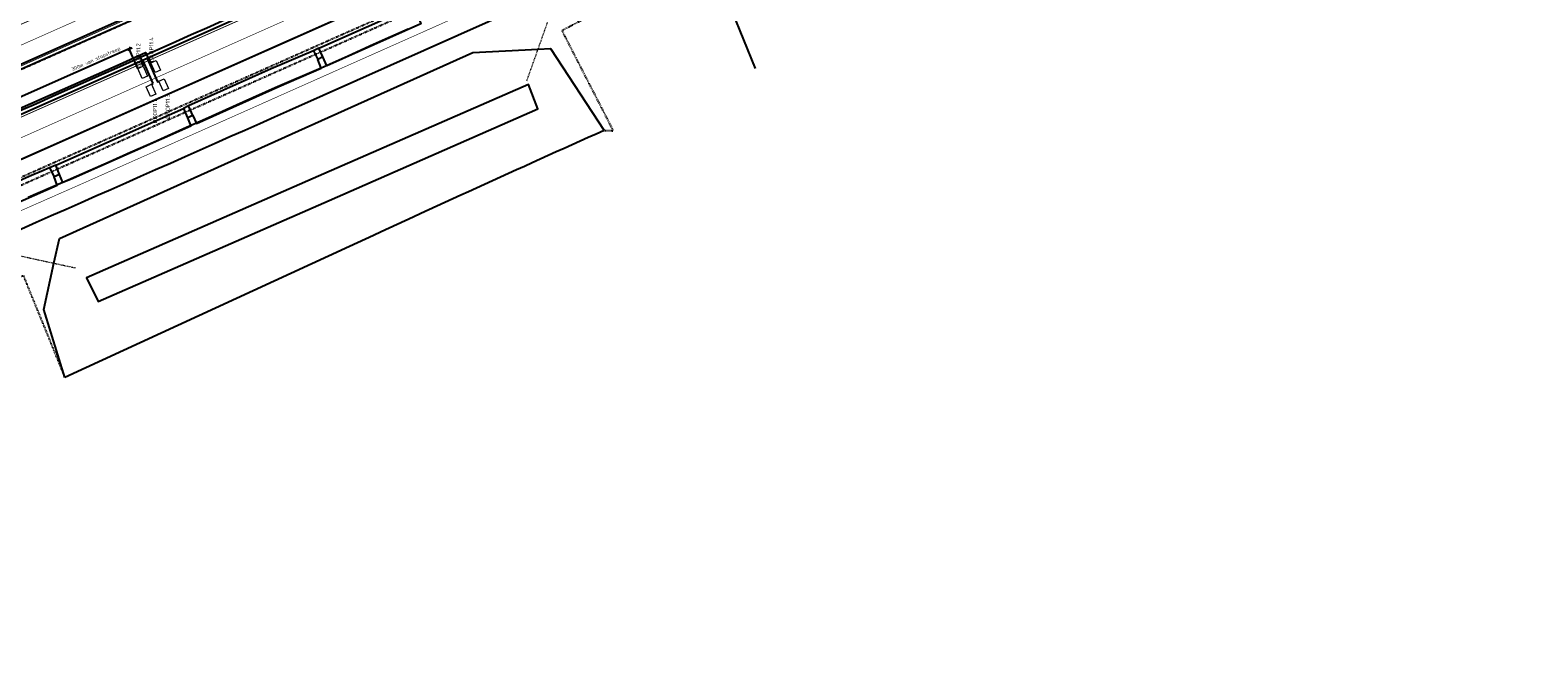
# Model space of a CAD drawing. Header units: metres. Extents: x 144112 to 146497, y 457631 to 458575.
# Tile 16 of 59: x 144912 to 145169, y 457728 to 457835. Entities that reach past the tile are written whole.
import ezdxf
from ezdxf.enums import TextEntityAlignment as Align

# ---------------------------------------------------------------- set-up
doc = ezdxf.new("R2010")
doc.units = ezdxf.units.M
doc.header["$LTSCALE"] = 0.25
for name, pattern in [('N237M200$0$030270', [0.75, 0.0675, -0.6825]), ('N237M200$0$39', [3, 0.75, -2.25]), ('STIPPELFIJN', [0.375, 0.25, -0.125])]:
    doc.linetypes.add(name, pattern=pattern)
doc.layers.get('0').update_dxf_attribs({"linetype": 'CONTINUOUS', "lineweight": 0})
for name, color, linetype in [('KABEL-500', 3, 'CONTINUOUS'), ('MAATVOERING', 7, 'CONTINUOUS'), ('MOF', 6, 'CONTINUOUS'), ('N2378000$0$WEG-T01', 252, 'CONTINUOUS'), ('N237M200$0$TM-L_03-27_10', 252, 'N237M200$0$030270'), ('N237M200$0$TM-L_3-9_10', 252, 'N237M200$0$39'), ('N237M200$0$TM-L_C_15', 252, 'CONTINUOUS'), ('ONDERGROND', 7, 'CONTINUOUS'), ('TER-T02', 3, 'RASTER'), ('TER-T09', 6, 'CONTINUOUS'), ('TOPOT05', 3, 'STIPPELFIJN'), ('VRI - uitslijper', 1, 'CONTINUOUS'), ('VRI131 kabel1$0$VRI - Koppelkabel', 30, 'CONTINUOUS'), ('VRI131 lussen$0$LUS-T-CODE', 1, 'CONTINUOUS'), ('WAT-T00', 5, 'CONTINUOUS'), ('WEG-NW-MARKERING', 7, 'STIPPELFIJN'), ('WEG-NW-VERHARDEBERM', 42, 'STIPPELFIJN'), ('WEG-NW-VERHARDING', 42, 'CONTINUOUS'), ('WEG-T01', 7, 'CONTINUOUS')]:
    doc.layers.add(name, color=color, linetype=linetype)
for name, color, linetype, lineweight in [('LUSSEN', 7, 'CONTINUOUS', 0), ('TOPOT18', 5, 'STIPPELFIJN', 0), ('TOPOV04', 12, 'CONTINUOUS', 0)]:
    doc.layers.add(name, color=color, linetype=linetype, lineweight=lineweight)
doc.styles.add('ISO', font='ISO')
doc.styles.add('VRI131 lussen$0$ISO', font='ISO')
doc.linetypes.add('RASTER', pattern='A,0.25,-0.25,[150,BLOK.SHX,S=0.25,R=0,X=0,Y=0],-0.25,0.25', length=1)

# ---------------------------------------------------------------- blocks, each defined once
blk = doc.blocks.new('VRI131 lussen$0$V_1X1')
blk.add_lwpolyline([(0.5, 0), (0.5, -1.84), (-0.5, -1.84), (-0.5, 0), (0.5, 0)])
at = {"layer": 'VRI131 lussen$0$LUS-T-CODE', "style": 'VRI131 lussen$0$ISO'}
blk.add_attdef('LUS', text='', height=1, rotation=270, dxfattribs=at).set_placement((-0.02, -3.05), align=Align.MIDDLE)
blk = doc.blocks.new('N237_ondergrond1')
at = {"layer": 'N2378000$0$WEG-T01', "color": 8}
blk.add_lwpolyline([(145173.21, 457917.89), (145157.9, 457911, -0.001133), (145075.93, 457874.62), (144956.25, 457821.26)], format="xyb", dxfattribs=at)
for points in [[(144961.25, 457831.91), (144977.41, 457839.09)], [(144978.12, 457837.6), (144978.66, 457836.08), (144962.63, 457828.89), (144961.93, 457830.45)], [(144961.25, 457831.91), (144960.32, 457831.48)], [(144961.93, 457830.45), (144961.25, 457831.91)], [(144960.32, 457831.48), (144953.1, 457828.36)], [(144954.43, 457825.37), (144961.68, 457828.48), (144961.07, 457829.98)], [(144960.32, 457831.48), (144961.07, 457829.98)], [(144961.93, 457830.45), (144961.07, 457829.98)]]:
    blk.add_lwpolyline(points, dxfattribs=at)
at = {"layer": 'N237M200$0$TM-L_03-27_10', "color": 8, "const_width": 0.1, "flags": 128}
for points in [[(144725.82, 457770.52, 0.038704), (144733.15, 457772.46), (144775.14, 457785.68), (144784.72, 457788.97, 0.005532), (144838.3, 457811.5), (144869.76, 457825.3, -0.000414), (145299.05, 458016.08, -0.000414)], [(144729.85, 457727.56, 0.018604), (144750.6, 457733.7), (144758.95, 457736.7), (144774.49, 457743.24), (144817.44, 457763.55, 0.001924), (144921.09, 457808.89), (145141, 457906.76, 0.000907), (145315.08, 457983.78, 0.000907)]]:
    blk.add_lwpolyline(points, format="xyb", dxfattribs=at)
at = {"layer": 'N237M200$0$TM-L_3-9_10', "color": 8, "const_width": 0.1, "flags": 128}
for points in [[(145303.52, 458007.08, -0.00045), (144901.48, 457828.47, -0.00827), (144829.78, 457797.41)], [(144723.26, 457742.89, 0.018001), (144782.31, 457761.78, 0.016681), (144837.13, 457784.06), (145309.94, 457994.13)]]:
    blk.add_lwpolyline(points, format="xyb", dxfattribs=at)
at = {"layer": 'N237M200$0$TM-L_C_15', "color": 8, "const_width": 0.15, "flags": 128}
for points in [[(144895.59, 457829.41, 0.000222), (145065.12, 457904.7), (145099.42, 457919.91), (145129.14, 457933.17), (145147.15, 457941.11), (145224.36, 457975.4, -0.000278), (145302.07, 458009.99, -0.000278)], [(145311.42, 457991.16, 0.000069), (145268.29, 457971.98), (145175.73, 457930.86), (145164.08, 457925.66, 0.000434), (145106.89, 457900.32), (145031.12, 457866.61), (144994.42, 457850.34, -0.000244), (144908.25, 457812.07), (144875.83, 457797.62), (144862.58, 457791.73, -0.002562), (144827.68, 457776.41), (144819.59, 457772.94, -0.004174), (144811.81, 457769.73), (144808.11, 457768.26), (144790.43, 457761.35, -0.007664), (144778.69, 457757.04, -0.00456), (144756.9, 457749.66, -0.004165), (144749.88, 457747.45), (144731.68, 457741.94, -0.004045), (144721.91, 457739.15), (144715.62, 457737.47)], [(144905.61, 457818.01, 0.000268), (144990.22, 457855.59), (145029.52, 457873.01), (145105.46, 457906.8, -0.000674), (145161.48, 457931.62, 0.44582), (145161.97, 457933.77), (145161.88, 457933.86, 0.047626), (145159.69, 457935.29, 0.044044), (145156.45, 457936.35), (145155.6, 457936.53, 0.05086), (145154.67, 457936.62, 0.063474), (145152.11, 457936.14), (145150.81, 457935.62), (145131.37, 457927.05), (145129.46, 457926.11), (145065.86, 457897.91, -0.000232), (144898.23, 457823.47)]]:
    blk.add_lwpolyline(points, format="xyb", dxfattribs=at)
at = {"layer": 'TER-T02', "color": 8, "flags": 128}
blk.add_lwpolyline([(145027.77, 457848.09), (145035.73, 457828.45)], dxfattribs=at)
at = {"layer": 'TER-T09', "color": 8}
for points in [[(144998.69, 457831.74), (145000.83, 457831.84), (145009.95, 457817.86)], [(144916.04, 457795.21), (144916.96, 457799.43), (144957.78, 457817.8), (144987.52, 457831.2), (144998.69, 457831.74)], [(144917.89, 457775.7), (144914.31, 457787.31), (144916.04, 457795.21)]]:
    blk.add_lwpolyline(points, dxfattribs=at)
blk.add_lwpolyline([(145009.95, 457817.86, 0.00341), (144966.5, 457798.07), (144917.89, 457775.7)], format="xyb", dxfattribs=at)
at = {"layer": 'TOPOT05', "color": 8, "flags": 128}
for points in [[(145009.95, 457817.86), (145011.54, 457817.83), (145002.78, 457834.95), (145027.77, 457848.09)], [(144882.01, 457783.99), (144910.79, 457793.11), (144917.89, 457775.7)]]:
    blk.add_lwpolyline(points, dxfattribs=at)
at = {"layer": 'TOPOT18', "color": 8}
for p, q in [((144909.45, 457796.64), (144916.04, 457795.21)), ((144916.04, 457795.21), (144919.77, 457794.41))]:
    blk.add_line(p, q, dxfattribs=at)
for points in [[(144998.69, 457831.74), (145000.3, 457836.29)], [(144996.77, 457826.34), (144998.69, 457831.74)]]:
    blk.add_lwpolyline(points, dxfattribs=at)
at = {"layer": 'TOPOV04', "color": 8}
blk.add_lwpolyline([(144796.68, 457763.63), (144807.26, 457767.77, 0.010895), (144834.93, 457779.35), (144883.32, 457800.85), (144952.41, 457831.54), (145035.67, 457868.53), (145101.03, 457897.55), (145158.33, 457923.03), (145180.18, 457932.75), (145222.01, 457951.35), (145249.88, 457963.73)], format="xyb", dxfattribs=at)
at = {"layer": 'WAT-T00', "color": 8}
blk.add_lwpolyline([(144961.21, 457810.04), (144921.57, 457792.69), (144923.6, 457788.65), (144963.02, 457805.94), (144998.67, 457821.58), (144997.05, 457825.72)], close=True, dxfattribs=at)
at = {"layer": 'WEG-NW-MARKERING', "color": 8}
blk.add_line((144903.11, 457806.66), (145315.57, 457989.91), dxfattribs=at)
at = {"layer": 'WEG-NW-VERHARDEBERM', "color": 8}
for p, q in [((144889.52, 457819.01), (145122.48, 457922.51)), ((144903.62, 457805.52), (145164.79, 457921.55))]:
    blk.add_line(p, q, dxfattribs=at)
at = {"layer": 'WEG-NW-VERHARDING', "color": 8}
blk.add_line((145145, 457933.39), (144866.35, 457809.59), dxfattribs=at)
at = {"layer": 'WEG-T01', "color": 8}
for points in [[(144791.21, 457774.32, 0.092554), (144795.43, 457775.4), (144819.03, 457784.99), (144830.47, 457789.9, 0.011977), (144841.95, 457795.43), (144844.17, 457796.66), (144859.73, 457805.73), (144864.29, 457807.98), (144946.1, 457844.23), (145129.64, 457925.7), (145130.33, 457925.86)], [(145173.21, 457917.9), (145157.91, 457911, -0.001133), (145075.93, 457874.62), (144956.25, 457821.26, -0.001352), (144874.84, 457785.4), (144848.21, 457773.89), (144848.15, 457773.68)], [(144915.28, 457811.5, 0.006578), (144894, 457801.98)]]:
    blk.add_lwpolyline(points, format="xyb", dxfattribs=at)
for points in [[(145133.25, 457919.91), (145132.06, 457919.09), (144948.96, 457837.74), (144844.29, 457791.24), (144824.92, 457782.79), (144824.42, 457782.8)], [(144961.25, 457831.91), (144977.42, 457839.09)], [(144978.12, 457837.6), (144978.66, 457836.08), (144962.63, 457828.89), (144961.93, 457830.46)], [(144961.25, 457831.91), (144960.32, 457831.48)], [(144961.93, 457830.46), (144961.25, 457831.91)], [(144960.32, 457831.48), (144953.11, 457828.37), (144939.03, 457822.05)], [(144939.74, 457820.45), (144940.39, 457819.06), (144954.43, 457825.37), (144961.68, 457828.48), (144961.08, 457829.98)], [(144960.32, 457831.48), (144961.08, 457829.98)], [(144961.93, 457830.46), (144961.08, 457829.98)], [(144916.34, 457811.97), (144938.13, 457821.62)], [(144939.03, 457822.05), (144938.13, 457821.62)], [(144938.13, 457821.62), (144938.81, 457820)], [(144939.74, 457820.45), (144939.03, 457822.05)], [(144938.81, 457820), (144939.4, 457818.61), (144918.85, 457809.5), (144917.58, 457808.99), (144916.96, 457810.38)], [(144939.74, 457820.45), (144938.81, 457820)], [(144916.34, 457811.97), (144915.28, 457811.5)], [(144915.28, 457811.5), (144916.08, 457809.93)], [(144916.96, 457810.38), (144916.34, 457811.97)], [(144894.67, 457800.44), (144895.22, 457799.12), (144916.6, 457808.56), (144916.08, 457809.93)], [(144916.96, 457810.38), (144916.08, 457809.93)]]:
    blk.add_lwpolyline(points, dxfattribs=at)

msp = doc.modelspace()

# ---------------------------------------------------------------- linework, layer by layer
at = {"layer": 'KABEL-500'}
msp.add_line((144930.99, 457829.97), (144930.64, 457830.72), dxfattribs=at)
at = {"layer": 'KABEL-500', "flags": 128}
msp.add_lwpolyline([(144829.15, 457785.31), (144843.96, 457791.78, 0.001008), (144905.11, 457818.97, 0.000268), (144989.71, 457856.54), (145029.01, 457873.96), (145104.96, 457907.75, -0.000684), (145161.79, 457932.93)], format="xyb", dxfattribs=at)
msp.add_lwpolyline([(144829.53, 457785.88), (144832.56, 457787.21), (144841.66, 457791.18), (144849.07, 457794.45), (144857.3, 457798.11), (144863.77, 457800.98), (144871.23, 457804.3), (144879.41, 457807.93), (144892.46, 457813.73), (144899.93, 457817.05), (144908.64, 457820.92), (144915.57, 457824), (144927.16, 457829.15), (144931.65, 457831.17), (144931.99, 457830.42)], dxfattribs=at)
at = {"layer": 'MAATVOERING', "color": 1, "flags": 128}
for points in [[(144929.04, 457832.15), (144928.74, 457831.39)], [(144928.89, 457831.82), (144929.4, 457832)], [(144930.35, 457828.42), (144928.86, 457831.79), (144835.71, 457790.48)]]:
    msp.add_lwpolyline(points, dxfattribs=at)
at = {"layer": 'MOF', "const_width": 0.0673}
for points in [[(144930.95, 457829.97, -1.135207), (144931.02, 457829.96, -0.843915)], [(144931.96, 457830.41, -1.135207), (144932.02, 457830.41, -0.843915)]]:
    msp.add_lwpolyline(points, format="xyb", close=True, dxfattribs=at)
at = {"layer": 'VRI - uitslijper'}
for p, q in [((144931.27, 457828.83), (144930.92, 457829.73)), ((144932.97, 457825.87), (144931.2, 457829.85)), ((144932.61, 457829.39), (144932.2, 457830.3)), ((144932.68, 457825.74), (144932.97, 457825.87))]:
    msp.add_line(p, q, dxfattribs=at)
for points in [[(144930.99, 457829.97), (144930.92, 457829.73)], [(144930.99, 457829.97), (144931.2, 457829.85)], [(144931.99, 457830.41), (144931.93, 457830.18)], [(144931.99, 457830.41), (144932.2, 457830.3)]]:
    msp.add_lwpolyline(points, dxfattribs=at)
at = {"layer": 'VRI - uitslijper', "flags": 128}
msp.add_lwpolyline([(144931.93, 457830.18), (144933.71, 457826.18), (144933.95, 457826.29)], dxfattribs=at)
at = {"layer": 'VRI131 kabel1$0$VRI - Koppelkabel', "flags": 128}
msp.add_lwpolyline([(144911.66, 457806.49), (144917.54, 457809.07), (144925.46, 457812.54), (144929.08, 457814.14), (144933.01, 457815.89), (144938.69, 457818.41), (144941.92, 457819.86), (144948.36, 457822.75), (144953.83, 457825.21), (144961.63, 457828.57), (144966.24, 457830.62), (144970.6, 457832.58), (144976.51, 457835.23)], dxfattribs=at)

# ---------------------------------------------------------------- block references
at = {"layer": 'LUSSEN'}
ref = msp.add_blockref('VRI131 lussen$0$V_1X1', (144930.81, 457828.63), dxfattribs=dict(at, rotation=23.95539078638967))
ref.add_attrib('LUS', 'DKOP11.2', dxfattribs={"layer": 'VRI131 lussen$0$LUS-T-CODE', "height": 0.7, "rotation": 90, "style": 'VRI131 lussen$0$ISO'}).set_placement((144930.09, 457830.66), align=Align.TOP_CENTER)
ref = msp.add_blockref('VRI131 lussen$0$V_1X1', (144933.05, 457829.62), dxfattribs=dict(at, rotation=23.95539078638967))
ref.add_attrib('LUS', 'DKOP11.4', dxfattribs={"layer": 'VRI131 lussen$0$LUS-T-CODE', "height": 0.7, "rotation": 90, "style": 'VRI131 lussen$0$ISO'}).set_placement((144932.33, 457831.66), align=Align.TOP_CENTER)
ref = msp.add_blockref('VRI131 lussen$0$V_1X1', (144934.41, 457826.49), dxfattribs=dict(at, rotation=23.95539078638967))
ref.add_attrib('LUS', 'DKOP11.3', dxfattribs={"layer": 'VRI131 lussen$0$LUS-T-CODE', "height": 0.7, "rotation": 90, "style": 'VRI131 lussen$0$ISO'}).set_placement((144935.47, 457824.05), align=Align.MIDDLE_RIGHT)
ref = msp.add_blockref('VRI131 lussen$0$V_1X1', (144932.23, 457825.54), dxfattribs=dict(at, rotation=23.95539078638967))
ref.add_attrib('LUS', 'DKOP11.1', dxfattribs={"layer": 'VRI131 lussen$0$LUS-T-CODE', "height": 0.7, "rotation": 90, "style": 'VRI131 lussen$0$ISO'}).set_placement((144933.29, 457823.1), align=Align.MIDDLE_RIGHT)
at = {"layer": 'ONDERGROND'}
msp.add_blockref('N237_ondergrond1', (0, 0), dxfattribs=at)

# ---------------------------------------------------------------- texts
at = {"layer": 'MAATVOERING', "insert": (144918.94, 457828.54), "char_height": 0.625, "attachment_point": 1, "rotation": 24.1083, "style": 'ISO'}
msp.add_mtext_dynamic_manual_height_columns('300m van stopstreep', width=20.8256, gutter_width=6.25, heights=[0], dxfattribs=at)

doc.saveas('drawing.dxf')
